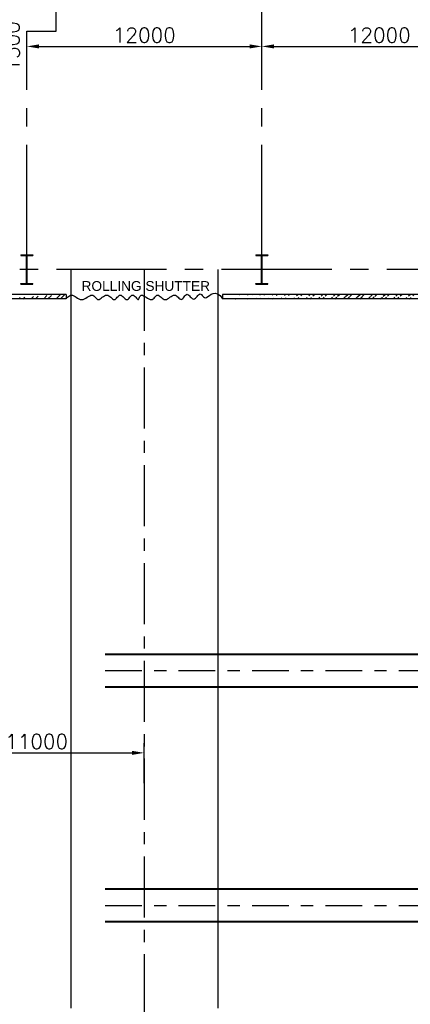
# Model space of a CAD drawing. Header units: inches. Extents: x -341304 to 31571016, y -692717 to 2132253.
# Tile 174 of 256: x 606345 to 626293, y -296539 to -246213. Entities that reach past the tile are written whole.
import ezdxf

# ---------------------------------------------------------------- set-up
doc = ezdxf.new("R2010")
doc.units = ezdxf.units.IN
doc.header["$MEASUREMENT"] = 0
for name, pattern in [('CENTER', [2, 1.25, -0.25, 0.25, -0.25]), ('CENTER2', [1.125, 0.75, -0.125, 0.125, -0.125]), ('CENTRE', [1.5, 0.75, -0.25, 0.25, -0.25]), ('DASHDOT', [1, 0.5, -0.25, 0, -0.25])]:
    doc.linetypes.add(name, pattern=pattern)
for name, color, linetype in [('CANAL', 4, 'Continuous'), ('COL', 1, 'Continuous'), ('DIM', 1, 'Continuous'), ('HATCH', 9, 'Continuous'), ('PIPE', 4, 'Continuous'), ('TCE-ME-ROAD', 244, 'Continuous'), ('text', 3, 'Continuous'), ('WALL', 40, 'Continuous')]:
    doc.layers.add(name, color=color, linetype=linetype)
doc.styles.add('ROMANS', font='romans')
doc.styles.get("Standard").update_dxf_attribs({"font": 'arial.ttf'})
doc.dimstyles.new('User600', dxfattribs={"dimscale": 500, "dimtxt": 1.5, "dimasz": 1.25, "dimexe": 1, "dimexo": 1, "dimgap": 0.4, "dimtad": 1, "dimdec": 0, "dimzin": 0, "dimdsep": 46, "dimtxsty": 'ROMANS', "dimcen": 1, "dimclrd": 8, "dimclre": 8, "dimclrt": 3, "dimadec": 0, "dimazin": 0, "dimtfac": 1, "dimtdec": 0, "dimtix": 1, "dimtofl": 0, "dimtmove": 0, "dimatfit": 3, "dimfxl": 1, "dimtolj": 1, "dimtzin": 0, "dimarcsym": 0})

# ---------------------------------------------------------------- blocks, each defined once
blk = doc.blocks.new('A$C388E31B1')
at = {"layer": 'text', "char_height": 1000, "width": 6911.2, "attachment_point": 1, "rotation": 90, "style": 'ROMANS'}
for s, insert in [('\\pi1227;{\\W0.8;2300NB \\P\\pi7.9816;CW SUPPLY \\P\\pi2503.2;U#1}', (17668, -786)), ('\\pi1227;{\\W0.8;2300NB \\P\\pi7.9816;CW SUPPLY \\P\\pi2388.9;U#2}', (24067, -905)), ('\\pi1227;{\\W0.8;2300NB \\P\\pi27.029;CW RETURN \\P\\pi2388.9;U#2}', (30467, -954))]:
    blk.add_mtext(s, dxfattribs=dict(at, insert=insert))
blk = doc.blocks.new('A$C41E52089')
at = {"layer": 'COL'}
h = blk.add_hatch(dxfattribs=at)
h.set_pattern_fill('ANSI31', color=230, scale=100, style=0)
h.paths.add_polyline_path([(300, -710), (0, -710), (0, -750), (300, -750)])
h.paths.add_polyline_path([(0, -710), (-300, -710), (-300, -750), (0, -750)])
h.paths.add_polyline_path([(0, 0), (-13, 0), (-13, -710), (0, -710)])
h.paths.add_polyline_path([(0, 710), (-13, 710), (-13, 0), (0, 0)])
h.paths.add_polyline_path([(12, 0), (0, 0), (0, -710), (12, -710)])
h.paths.add_polyline_path([(12, 710), (0, 710), (0, 0), (12, 0)])
h.paths.add_polyline_path([(300, 750), (0, 750), (0, 710), (12, 710), (300, 710)])
h.paths.add_polyline_path([(0, 750), (-300, 750), (-300, 710), (0, 710)])
at = {"layer": 'COL', "color": 230}
for p, q in [((-300, 750), (300, 750)), ((-300, 750), (-300, 710)), ((-300, 710), (300, 710)), ((-13, -710), (-13, 710)), ((12, -710), (12, 710)), ((300, 750), (300, 710)), ((123, 0), (-123, 0)), ((-300, -710), (300, -710)), ((-300, -750), (-300, -710)), ((-300, -750), (300, -750)), ((300, -750), (300, -710))]:
    blk.add_line(p, q, dxfattribs=at)
at = {"layer": 'COL', "color": 2}
blk.add_line((0, -790), (0, 790), dxfattribs=at)
blk = doc.blocks.new('BTG Road')
at = {"layer": 'TCE-ME-ROAD'}
for p, q in [((2754894, 428269), (2717144, 428269)), ((2754894, 420769), (2717144, 420769))]:
    blk.add_line(p, q, dxfattribs=at)
at = {"layer": 'TCE-ME-ROAD', "color": 11, "linetype": 'CENTER', "ltscale": 2500}
blk.add_line((2754894, 424519, 43814), (2701394, 424519, 43814), dxfattribs=at)
blk = doc.blocks.new('*D330')
at = {"color": 8, "lineweight": -2, "transparency": 16777216}
for p, q in [((604584, -247579), (603959, -247579)), ((607334, -247579), (607959, -247579))]:
    blk.add_line(p, q, dxfattribs=at)
at = {"color": 8, "transparency": 16777216}
for points in [[(604584, -247475), (604584, -247683), (605209, -247579)], [(607334, -247475), (607334, -247683), (606709, -247579)]]:
    blk.add_solid(points, dxfattribs=at)
at = {"layer": 'Defpoints', "color": 0, "transparency": 16777216}
for p in [(605209, -247579), (606709, -247579), (606709, -247579)]:
    blk.add_point(p, dxfattribs=at)
at = {"color": 3, "transparency": 16777216, "insert": (605959, -247579), "char_height": 750, "attachment_point": 5, "rotation": 90, "style": 'ROMANS'}
blk.add_mtext('\\A1;1500', dxfattribs=at)
blk = doc.blocks.new('*D331')
at = {"color": 8, "lineweight": -2, "transparency": 16777216}
blk.add_line((607334, -247579), (618084, -247579), dxfattribs=at)
at = {"color": 8, "transparency": 16777216}
for points in [[(607334, -247475), (607334, -247683), (606709, -247579)], [(618084, -247475), (618084, -247683), (618709, -247579)]]:
    blk.add_solid(points, dxfattribs=at)
at = {"layer": 'Defpoints', "color": 0, "transparency": 16777216}
for p in [(606709, -247579), (618709, -247579), (618709, -247579)]:
    blk.add_point(p, dxfattribs=at)
at = {"color": 3, "transparency": 16777216, "insert": (612709, -247004), "char_height": 750, "attachment_point": 5, "style": 'ROMANS'}
blk.add_mtext('\\A1;12000', dxfattribs=at)
blk = doc.blocks.new('*D332')
at = {"color": 8, "lineweight": -2, "transparency": 16777216}
blk.add_line((619334, -247579), (630084, -247579), dxfattribs=at)
at = {"color": 8, "transparency": 16777216}
for points in [[(619334, -247475), (619334, -247683), (618709, -247579)], [(630084, -247475), (630084, -247683), (630709, -247579)]]:
    blk.add_solid(points, dxfattribs=at)
at = {"layer": 'Defpoints', "color": 0, "transparency": 16777216}
for p in [(618709, -247579), (630709, -247579), (630709, -247579)]:
    blk.add_point(p, dxfattribs=at)
at = {"color": 3, "transparency": 16777216, "insert": (624709, -247004), "char_height": 750, "attachment_point": 5, "style": 'ROMANS'}
blk.add_mtext('\\A1;12000', dxfattribs=at)
blk = doc.blocks.new('GT REV-02')
at = {"color": 230, "linetype": 'CENTRE', "ltscale": 2500}
for p, q in [((-822441, 34191), (-773591, 34191)), ((-822441, 22191), (-789334, 22191))]:
    blk.add_line(p, q, dxfattribs=at)
at = {"color": 230, "linetype": 'DASHDOT', "ltscale": 2500, "const_width": 100}
for points in [[(-822441, 35029), (-800899, 35029)], [(-822441, 33353), (-800958, 33353)]]:
    blk.add_lwpolyline(points, dxfattribs=at)
at = {"color": 230, "linetype": 'DASHDOT', "ltscale": 2500, "const_width": 100, "elevation": 0}
for points in [[(-794508, 23029), (-822441, 23029)], [(-794508, 21353), (-822441, 21353)]]:
    blk.add_lwpolyline(points, dxfattribs=at)
blk = doc.blocks.new('*D393')
at = {"layer": 'Defpoints', "color": 0, "transparency": 16777216}
for p in [(612709, -283687), (601709, -284968), (612709, -285734, 43814)]:
    blk.add_point(p, dxfattribs=at)
at = {"layer": 'DIM', "color": 8, "lineweight": -2, "transparency": 16777216}
for p, q in [((601709, -284468), (601709, -283187)), ((612709, -285234), (612709, -283187)), ((602334, -283687), (612084, -283687))]:
    blk.add_line(p, q, dxfattribs=at)
at = {"layer": 'DIM', "color": 8, "transparency": 16777216}
for points in [[(602334, -283583), (602334, -283791), (601709, -283687)], [(612084, -283583), (612084, -283791), (612709, -283687)]]:
    blk.add_solid(points, dxfattribs=at)
at = {"layer": 'DIM', "color": 3, "transparency": 16777216, "insert": (607209, -283112), "char_height": 750, "attachment_point": 5, "style": 'ROMANS'}
blk.add_mtext('\\A1;11000', dxfattribs=at)

msp = doc.modelspace()

# ---------------------------------------------------------------- hatches: boundary and pattern name
at = {"layer": 'HATCH'}
h = msp.add_hatch(dxfattribs=at)
h.set_pattern_fill('ANSI32', color=256, scale=1200, style=0)
h.set_pattern_definition([(45, (3832350.5, -443605.93), (-318.19805, 318.19805), []), (45, (3832562.6, -443605.93), (-318.19805, 318.19805), [])])
edge = h.paths.add_edge_path()
edge.add_line((608709.6, -260483.5), (605269.4, -260483.5))
edge.add_line((608709.6, -260253.5), (605269.4, -260253.5))
edge.add_line((608709.6, -260253.5), (608709.6, -260483.5))
h = msp.add_hatch(dxfattribs=at)
h.set_pattern_fill('ANSI32', color=256, scale=1200, style=0)
h.set_pattern_definition([(45, (606709.38, -259457.67), (-318.198, 318.198), []), (45, (606921.5, -259457.67), (-318.198, 318.198), [])])
edge = h.paths.add_edge_path()
edge.add_line((630709.4, -260253.5), (616709.1, -260253.5))
edge.add_line((630609.4, -260483.5), (616709.1, -260483.5))

# ---------------------------------------------------------------- linework, layer by layer
at = {"layer": 'CANAL', "color": 240, "linetype": 'CENTER2', "ltscale": 7500}
for p, q in [((608209.4, -246791.6), (608209.4, -245489.9)), ((618709.4, -258233.5), (618709.4, -245134.2)), ((606709.4, -258233.5), (606709.4, -246791.6)), ((606709.4, -246791.6), (608209.4, -246791.6)), ((630721.9, -258983.5), (555196.9, -258983.5))]:
    msp.add_line(p, q, dxfattribs=at)
at = {"layer": 'PIPE'}
msp.add_lwpolyline([(608709.1, -260470.7), (608738.4, -260445.1), (608783.2, -260403), (608830.5, -260360.8), (608880.3, -260324), (608932.9, -260298), (608988.2, -260288.2), (609046.3, -260298), (609107, -260324), (609170.1, -260360.8), (609235.2, -260403), (609302.1, -260445.1), (609370.6, -260481.9), (609440.4, -260507.9), (609511.3, -260517.8), (609582.9, -260507.9), (609654.4, -260481.9), (609725.1, -260445.1), (609794.1, -260403), (609860.6, -260360.8), (609923.7, -260324), (609982.6, -260298), (610036.5, -260288.2), (610084.8, -260298), (610128.5, -260324), (610168.8, -260360.8), (610206.9, -260403), (610244.2, -260445.1), (610281.7, -260481.9), (610320.9, -260507.9), (610362.8, -260517.8), (610408.5, -260507.9), (610457.6, -260481.9), (610509.4, -260445.1), (610563.3, -260403), (610618.6, -260360.8), (610674.6, -260324), (610730.8, -260298), (610786.4, -260288.2), (610840.9, -260298), (610894, -260324), (610945.7, -260360.8), (610995.8, -260403), (611044.1, -260445.1), (611090.6, -260481.9), (611135.2, -260507.9), (611177.6, -260517.8), (611217.9, -260507.9), (611256.5, -260481.9), (611293.9, -260445.1), (611330.5, -260403), (611367, -260360.8), (611403.7, -260324), (611441.3, -260298), (611480.2, -260288.2), (611520.7, -260298), (611562.6, -260324), (611605.5, -260360.8), (611648.8, -260403), (611692, -260445.1), (611734.9, -260481.9), (611776.8, -260507.9), (611817.3, -260517.8), (611856.2, -260507.9), (611893.7, -260481.9), (611930.2, -260445.1), (611966.2, -260403), (612002.1, -260360.8), (612038.3, -260324), (612075.3, -260298), (612113.4, -260288.2), (612153, -260298), (612193.3, -260324), (612233.3, -260360.8), (612272.3, -260403), (612309.2, -260445.1), (612343.2, -260481.9), (612373.3, -260507.9), (612398.7, -260517.8), (612418.9, -260507.9), (612435.5, -260481.9), (612450.4, -260445.1), (612465.7, -260403), (612483.5, -260360.8), (612505.7, -260324), (612534.4, -260298), (612571.6, -260288.2), (612618.7, -260298), (612674.1, -260324), (612735.7, -260360.8), (612801.3, -260403), (612868.7, -260445.1), (612935.7, -260481.9), (613000.3, -260507.9), (613060.1, -260517.8), (613113.6, -260507.9), (613161.3, -260481.9), (613204.5, -260445.1), (613244.3, -260403), (613281.9, -260360.8), (613318.4, -260324), (613355, -260298), (613392.9, -260288.2), (613433, -260298), (613475.5, -260324), (613520.4, -260360.8), (613567.7, -260403), (613617.3, -260445.1), (613669.2, -260481.9), (613723.4, -260507.9), (613779.8, -260517.8), (613838.3, -260507.9), (613898.4, -260481.9), (613959.2, -260445.1), (614020.2, -260403), (614080.6, -260360.8), (614139.6, -260324), (614196.6, -260298), (614250.9, -260288.2), (614302, -260298), (614349.9, -260323.9), (614395.2, -260360.3), (614438.1, -260401.8), (614479.2, -260442.8), (614518.7, -260477.8), (614557, -260501.5), (614594.5, -260508.1), (614631.6, -260494.2), (614668.4, -260463.6), (614705.2, -260422), (614742.1, -260375.1), (614779.3, -260328.7), (614816.9, -260288.4), (614855.2, -260260.1), (614894.3, -260249.4), (614934.3, -260260.1), (614975.2, -260288.2), (615016.8, -260327.9), (615059, -260373.2), (615101.8, -260418.3), (615144.9, -260457.2), (615188.4, -260484.1), (615232, -260493), (615275.6, -260480), (615318.9, -260449.3), (615361.6, -260406.7), (615403.5, -260358.3), (615444.2, -260310.2), (615483.5, -260268.4), (615520.9, -260238.8), (615556.3, -260227.7), (615589.5, -260238.7), (615622, -260267), (615655.2, -260305.7), (615690.6, -260347.7), (615729.9, -260385.9), (615774.6, -260413.4), (615826.3, -260423.2), (615886.5, -260408.1), (615956.5, -260365), (616036.3, -260305.7), (616125.8, -260245.7), (616224.6, -260200.8), (616332.6, -260186.5), (616449.5, -260218.5), (616575.1, -260312.3), (616709.1, -260483.5)], dxfattribs=at)
at = {"layer": 'WALL'}
for p, q in [((608709.6, -260253.5), (605269.4, -260253.5)), ((608709.6, -260483.5), (605269.4, -260483.5)), ((608709.6, -260253.5), (608709.6, -260483.5)), ((630709.4, -260253.5), (616709.1, -260253.5)), ((616709.1, -260253.5), (616709.1, -260483.5)), ((630609.4, -260483.5), (616709.1, -260483.5))]:
    msp.add_line(p, q, dxfattribs=at)

# ---------------------------------------------------------------- block references
at = {"color": 7}
msp.add_blockref('A$C388E31B1', (584096.5, -372087.9), dxfattribs=at)
at = {"color": 230}
msp.add_blockref('GT REV-02', (1433150.1, -313674.2, 96251.3), dxfattribs=at)
at = {"layer": 'COL'}
for p in [(606709.4, -258983.5), (606709.4, -258983.5), (618709.4, -258983.5), (618709.4, -258983.5)]:
    msp.add_blockref('A$C41E52089', p, dxfattribs=at)
at = {"layer": 'TCE-ME-ROAD', "rotation": 90}
msp.add_blockref('BTG Road', (1037228.5, -3013877.5), dxfattribs=at)

# ---------------------------------------------------------------- texts
at = {"layer": 'text', "linetype": 'Continuous'}
msp.add_text('ROLLING SHUTTER', height=500, dxfattribs=at).set_placement((609504.5, -260074.7))
at = {"layer": 'text', "insert": (442045.9, -259622.2), "char_height": 500, "width": 4301.368, "attachment_point": 1, "style": 'ROMANS'}
msp.add_mtext('\\pi45.922;{\\W0.8;GAS CYLINDER \\P\\pi1379.3;ROOM}', dxfattribs=at)

# ---------------------------------------------------------------- dimensions: what is measured, and where the dimension line sits
at = {"color": 8}
dim = msp.add_linear_dim(base=(606709.4, -247579.2), p1=(605209.4, -247579.2), p2=(606709.4, -247579.2), dimstyle='User600', override={"dimtmove": 1}, dxfattribs=at)
dim.commit()
dim.dimension.update_dxf_attribs({"geometry": '*D330', "text_midpoint": (605959.4, -247579.2), "text_rotation": 90})
for base, p1, p2, picture, middle in [((618709.4, -247579.2), (606709.4, -247579.2), (618709.4, -247579.2), '*D331', (612709.4, -247004.2)), ((630709.4, -247579.2), (618709.4, -247579.2), (630709.4, -247579.2), '*D332', (624709.4, -247004.2))]:
    dim = msp.add_linear_dim(base=base, p1=p1, p2=p2, dimstyle='User600', override={"dimtmove": 1}, dxfattribs=at)
    dim.commit()
    dim.dimension.update_dxf_attribs({"geometry": picture, "text_midpoint": middle})
at = {"layer": 'DIM', "color": 230}
dim = msp.add_linear_dim(base=(612709.4, -283687), p1=(601709.4, -284967.5), p2=(612709.4, -285733.5, 43813.8), dimstyle='User600', dxfattribs=at)
dim.commit()
dim.dimension.update_dxf_attribs({"geometry": '*D393', "text_midpoint": (607209.4, -283112)})

doc.saveas('drawing.dxf')
